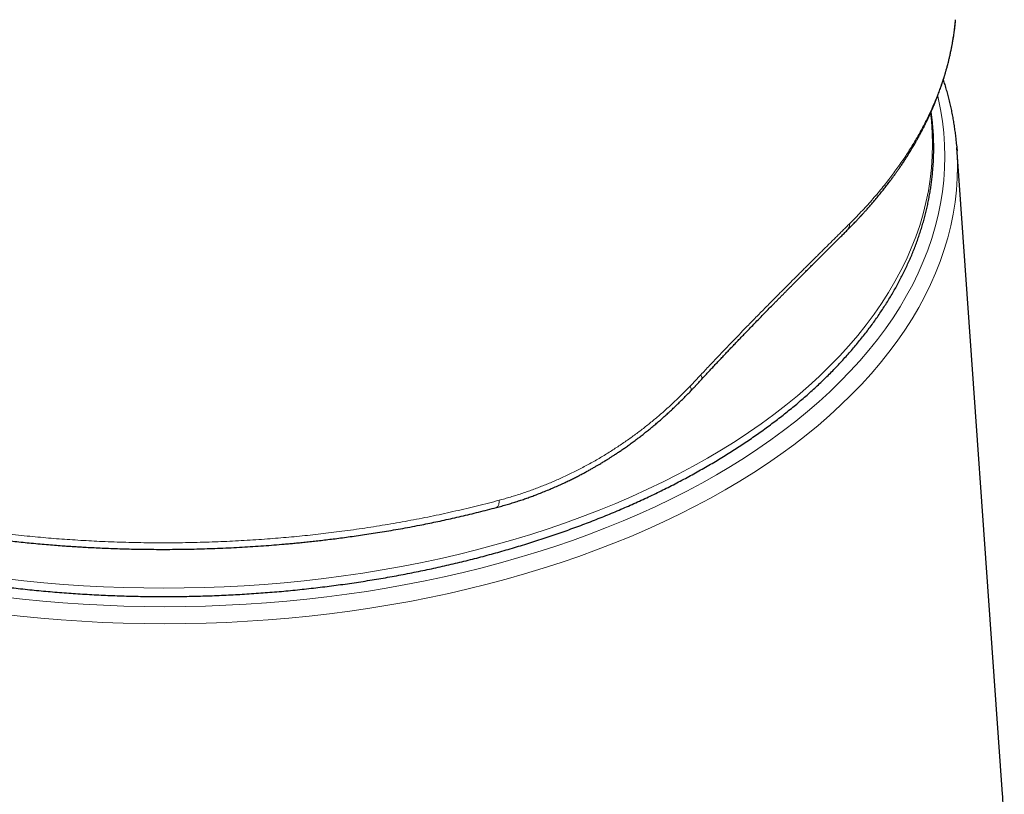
# Model space of a CAD drawing. Header units: millimetres. Extents: x 8 to 601, y 12 to 507.
# Tile 109 of 151: x 556 to 587, y 171 to 196. Entities that reach past the tile are written whole.
import ezdxf

# ---------------------------------------------------------------- set-up
doc = ezdxf.new("R2010")
doc.units = ezdxf.units.MM

msp = doc.modelspace()

# ---------------------------------------------------------------- linework, layer by layer
at = {"color": 7, "linetype": 'Continuous', "lineweight": 30}
for p, q in [((585.846, 195.879), (585.847, 195.893)), ((585.878, 191.956), (585.892, 191.756)), ((587.329, 171.437), (585.886, 191.856))]:
    msp.add_line(p, q, dxfattribs=at)
at = {"color": 8, "linetype": 'Continuous', "lineweight": 0, "flags": 128}
for points in [[(555.765, 177.671), (556.398, 177.598), (557.033, 177.535), (557.671, 177.482), (558.311, 177.438), (558.953, 177.404), (559.596, 177.379), (560.24, 177.365), (560.885, 177.36), (561.529, 177.365), (562.173, 177.379), (562.816, 177.404), (563.458, 177.438), (564.098, 177.482), (564.736, 177.535), (565.372, 177.598), (566.004, 177.671), (566.633, 177.753), (567.257, 177.844), (567.878, 177.945), (568.493, 178.056), (569.104, 178.175), (569.708, 178.304), (570.307, 178.442), (570.899, 178.589), (571.485, 178.745), (572.063, 178.909), (572.633, 179.082), (573.196, 179.264), (573.75, 179.455), (574.295, 179.653), (574.831, 179.86), (575.357, 180.075), (575.874, 180.297), (576.38, 180.528), (576.876, 180.766), (577.36, 181.011), (577.834, 181.264), (578.295, 181.523), (578.745, 181.79), (579.183, 182.063), (579.608, 182.343), (580.02, 182.629), (580.419, 182.921), (580.805, 183.219), (581.177, 183.523), (581.535, 183.833), (581.879, 184.147), (582.208, 184.467), (582.523, 184.792), (582.823, 185.121), (583.108, 185.455), (583.378, 185.793), (583.633, 186.135), (583.872, 186.48), (584.095, 186.829), (584.302, 187.182), (584.493, 187.537), (584.668, 187.895), (584.827, 188.256), (584.969, 188.619), (585.095, 188.984), (585.204, 189.351), (585.296, 189.719), (585.372, 190.088), (585.431, 190.459), (585.473, 190.83), (585.499, 191.202), (585.507, 191.574), (585.499, 191.946), (585.473, 192.318), (585.431, 192.689), (585.372, 193.06), (585.296, 193.43), (585.282, 193.49)], [(555.815, 178.252), (556.438, 178.18), (557.063, 178.118), (557.692, 178.066), (558.323, 178.023), (558.955, 177.989), (559.589, 177.965), (560.224, 177.951), (560.859, 177.946), (561.494, 177.951), (562.128, 177.965), (562.762, 177.989), (563.395, 178.023), (564.025, 178.066), (564.654, 178.118), (565.28, 178.18), (565.903, 178.252), (566.522, 178.333), (567.138, 178.423), (567.749, 178.523), (568.356, 178.631), (568.957, 178.749), (569.553, 178.876), (570.143, 179.012), (570.727, 179.157), (571.303, 179.31), (571.873, 179.472), (572.435, 179.643), (572.989, 179.822), (573.535, 180.01), (574.072, 180.205), (574.6, 180.409), (575.119, 180.621), (575.628, 180.84), (576.127, 181.067), (576.615, 181.301), (577.092, 181.543), (577.559, 181.792), (578.014, 182.048), (578.457, 182.311), (578.888, 182.58), (579.307, 182.855), (579.713, 183.137), (580.106, 183.425), (580.486, 183.719), (580.853, 184.019), (581.206, 184.323), (581.545, 184.633), (581.869, 184.949), (582.18, 185.268), (582.475, 185.593), (582.756, 185.922), (583.022, 186.255), (583.273, 186.592), (583.508, 186.932), (583.728, 187.276), (583.932, 187.623), (584.121, 187.974), (584.293, 188.326), (584.449, 188.682), (584.59, 189.039), (584.713, 189.399), (584.821, 189.76), (584.912, 190.123), (584.987, 190.487), (585.045, 190.853), (585.086, 191.218), (585.111, 191.585), (585.12, 191.951), (585.111, 192.318), (585.086, 192.684), (585.058, 192.95)], [(585.892, 191.756), (585.898, 191.645), (585.906, 191.266), (585.898, 190.888), (585.872, 190.51), (585.829, 190.133), (585.769, 189.756), (585.692, 189.381), (585.598, 189.007), (585.487, 188.634), (585.36, 188.263), (585.215, 187.894), (585.054, 187.528), (584.876, 187.164), (584.682, 186.803), (584.471, 186.445), (584.244, 186.09), (584.002, 185.739), (583.743, 185.391), (583.469, 185.048), (583.179, 184.709), (582.874, 184.374), (582.554, 184.044), (582.219, 183.719), (581.87, 183.399), (581.506, 183.085), (581.128, 182.776), (580.736, 182.473), (580.33, 182.176), (579.911, 181.885), (579.479, 181.601), (579.035, 181.323), (578.578, 181.052), (578.108, 180.789), (577.627, 180.532), (577.135, 180.283), (576.631, 180.041), (576.117, 179.807), (575.592, 179.58), (575.057, 179.362), (574.512, 179.152), (573.958, 178.95), (573.395, 178.757), (572.824, 178.572), (572.244, 178.396), (571.657, 178.229), (571.062, 178.07), (570.46, 177.921), (569.852, 177.781), (569.237, 177.65), (568.617, 177.529), (567.991, 177.416), (567.361, 177.314), (566.726, 177.221), (566.087, 177.137), (565.444, 177.064), (564.799, 176.999), (564.151, 176.945), (563.5, 176.901), (562.848, 176.866), (562.194, 176.841), (561.54, 176.827), (560.885, 176.822), (560.23, 176.827), (559.575, 176.841), (558.921, 176.866), (558.269, 176.901), (557.619, 176.945), (556.97, 176.999), (556.325, 177.064), (555.682, 177.137)], [(577.807, 184.682), (577.821, 184.657), (577.831, 184.633), (577.838, 184.612), (577.843, 184.593), (577.844, 184.576), (577.842, 184.561), (577.838, 184.549), (577.833, 184.543)], [(577.466, 184.321), (577.48, 184.296), (577.49, 184.272), (577.498, 184.25), (577.503, 184.231), (577.504, 184.214), (577.503, 184.199), (577.499, 184.187), (577.494, 184.18)], [(571.439, 180.721), (571.438, 180.683), (571.436, 180.649), (571.431, 180.617), (571.425, 180.588), (571.418, 180.562), (571.408, 180.541), (571.397, 180.522), (571.385, 180.508), (571.371, 180.498), (571.358, 180.493)]]:
    msp.add_lwpolyline(points, dxfattribs=at)
at = {"color": 8, "linetype": 'Continuous', "lineweight": 0}
msp.add_arc((582.218, 189.444), 0.286, 316.1698, 2.077, dxfattribs=at)
for points, knots in [([(576.251, 226.509), (575.817, 226.442), (574.949, 226.307), (573.644, 226.088), (572.338, 225.857), (571.031, 225.613), (569.731, 225.358), (568.438, 225.092), (567.152, 224.815), (565.865, 224.526), (564.568, 224.223), (563.261, 223.905), (561.945, 223.572), (560.627, 223.227), (559.309, 222.87), (557.989, 222.5), (556.668, 222.118), (555.346, 221.724), (554.023, 221.317), (552.699, 220.898), (551.373, 220.467), (550.047, 220.024), (548.719, 219.57), (547.39, 219.103), (546.096, 218.637), (544.839, 218.175), (543.617, 217.716), (542.394, 217.247), (541.171, 216.768), (539.946, 216.28), (538.684, 215.767), (537.384, 215.229), (536.047, 214.665), (534.708, 214.089), (533.368, 213.502), (532.035, 212.907), (530.708, 212.305), (529.388, 211.696), (528.066, 211.076), (526.79, 210.468), (525.561, 209.873), (524.377, 209.293), (523.192, 208.704), (522.006, 208.108), (520.819, 207.503), (519.631, 206.89), (518.442, 206.268), (517.293, 205.657), (516.185, 205.06), (515.118, 204.475), (514.051, 203.882), (512.984, 203.278), (511.993, 202.708), (511.079, 202.172), (510.241, 201.675), (509.404, 201.169), (508.567, 200.656), (507.73, 200.135), (506.894, 199.605), (506.059, 199.067), (505.225, 198.52), (504.391, 197.964), (503.563, 197.403), (502.741, 196.836), (501.925, 196.263), (501.109, 195.683), (500.566, 195.288), (500.294, 195.091)], [0, 0, 0, 0, 0.0179414, 0.0358465, 0.0537166, 0.0715533, 0.089358, 0.106815, 0.1242439, 0.1416461, 0.1590228, 0.1767293, 0.1944121, 0.2120726, 0.2297122, 0.2473322, 0.2649341, 0.2825191, 0.3000886, 0.317644, 0.3351865, 0.3527174, 0.3702381, 0.3877497, 0.4052536, 0.4212932, 0.4373282, 0.4533596, 0.4693883, 0.4854154, 0.5014416, 0.5188867, 0.5363329, 0.5537815, 0.5712333, 0.5886895, 0.6058393, 0.6229953, 0.6401584, 0.6573298, 0.6726694, 0.6880176, 0.7033754, 0.7187436, 0.7341217, 0.7495082, 0.7649013, 0.7802997, 0.7940999, 0.8079014, 0.8217027, 0.8355023, 0.8492988, 0.8601361, 0.8709705, 0.8818016, 0.8926293, 0.9034534, 0.9142739, 0.9250908, 0.9359047, 0.9467162, 0.9575264, 0.9681431, 0.9787604, 0.989379, 1, 1, 1, 1]), ([(582.504, 189.455), (582.565, 189.515), (582.686, 189.637), (582.861, 189.821), (583.033, 190.006), (583.199, 190.191), (583.36, 190.378), (583.517, 190.566), (583.664, 190.75), (583.803, 190.93), (583.934, 191.105), (584.06, 191.281), (584.183, 191.458), (584.301, 191.635), (584.415, 191.814), (584.525, 191.994), (584.631, 192.174), (584.733, 192.356), (584.83, 192.538), (584.924, 192.721), (585.011, 192.902), (585.093, 193.079), (585.17, 193.255), (585.243, 193.431), (585.312, 193.607), (585.381, 193.794), (585.448, 193.991), (585.514, 194.197), (585.574, 194.404), (585.629, 194.611), (585.679, 194.818), (585.723, 195.025), (585.76, 195.227), (585.792, 195.423), (585.818, 195.614), (585.836, 195.766), (585.843, 195.854), (585.846, 195.879)], [0, 0, 0, 0, 0.031077, 0.062088, 0.093039, 0.123936, 0.154785, 0.185593, 0.216366, 0.244548, 0.272711, 0.300859, 0.328997, 0.35713, 0.385263, 0.413401, 0.441549, 0.469711, 0.497894, 0.5261, 0.554337, 0.580992, 0.607681, 0.63441, 0.661182, 0.688002, 0.719036, 0.75002, 0.780959, 0.811858, 0.84272, 0.87355, 0.904354, 0.93257, 0.960771, 0.988961, 1, 1, 1, 1]), ([(577.807, 184.682), (577.853, 184.73), (577.943, 184.827), (578.078, 184.971), (578.213, 185.114), (578.348, 185.256), (578.482, 185.397), (578.613, 185.534), (578.741, 185.668), (578.866, 185.798), (578.991, 185.927), (579.115, 186.055), (579.243, 186.187), (579.375, 186.323), (579.512, 186.463), (579.647, 186.601), (579.782, 186.738), (579.916, 186.874), (580.049, 187.009), (580.182, 187.143), (580.311, 187.273), (580.437, 187.399), (580.56, 187.523), (580.682, 187.645), (580.804, 187.766), (580.924, 187.886), (581.041, 188.003), (581.155, 188.116), (581.265, 188.226), (581.375, 188.335), (581.483, 188.443), (581.595, 188.553), (581.71, 188.667), (581.828, 188.784), (581.944, 188.899), (582.059, 189.013), (582.172, 189.125), (582.284, 189.237), (582.395, 189.346), (582.468, 189.419), (582.504, 189.455)], [0, 0, 0, 0, 0.026365, 0.052701, 0.07901, 0.105293, 0.131552, 0.157788, 0.182505, 0.207204, 0.231886, 0.256552, 0.281203, 0.308699, 0.336179, 0.363645, 0.391098, 0.41854, 0.445972, 0.473396, 0.500813, 0.526863, 0.55291, 0.578954, 0.604998, 0.631042, 0.657088, 0.681649, 0.706214, 0.730784, 0.755361, 0.779946, 0.807395, 0.834856, 0.862333, 0.889826, 0.917337, 0.944869, 0.972422, 1, 1, 1, 1]), ([(577.466, 184.321), (577.523, 184.381), (577.638, 184.501), (577.751, 184.622), (577.807, 184.682)], [0, 0, 0, 0, 0.500153, 1, 1, 1, 1]), ([(571.439, 180.721), (571.498, 180.737), (571.617, 180.769), (571.794, 180.821), (571.971, 180.876), (572.147, 180.932), (572.321, 180.992), (572.491, 181.052), (572.657, 181.114), (572.819, 181.177), (572.98, 181.242), (573.14, 181.309), (573.305, 181.381), (573.476, 181.458), (573.651, 181.54), (573.825, 181.625), (573.998, 181.713), (574.169, 181.804), (574.339, 181.897), (574.508, 181.992), (574.673, 182.089), (574.833, 182.187), (574.99, 182.285), (575.145, 182.385), (575.3, 182.488), (575.452, 182.593), (575.601, 182.699), (575.746, 182.804), (575.886, 182.91), (576.026, 183.017), (576.164, 183.126), (576.301, 183.238), (576.436, 183.351), (576.571, 183.467), (576.704, 183.584), (576.836, 183.704), (576.965, 183.824), (577.093, 183.946), (577.219, 184.069), (577.343, 184.194), (577.425, 184.279), (577.466, 184.321)], [0, 0, 0, 0, 0.0262234, 0.052425, 0.0786064, 0.1047689, 0.130914, 0.157043, 0.1816655, 0.206276, 0.2308759, 0.2554661, 0.2800478, 0.3074741, 0.3348929, 0.3623056, 0.3897139, 0.4171194, 0.4445236, 0.4719282, 0.4993348, 0.5253826, 0.5514351, 0.5774936, 0.6035596, 0.6296347, 0.6557201, 0.6803259, 0.7049435, 0.7295744, 0.7542197, 0.7788809, 0.8035593, 0.8282562, 0.8529732, 0.8777115, 0.9024728, 0.9268157, 0.9511835, 0.9755778, 1, 1, 1, 1]), ([(543.178, 183.546), (543.259, 183.499), (543.422, 183.406), (543.671, 183.268), (543.923, 183.133), (544.177, 183), (544.434, 182.87), (544.694, 182.742), (544.95, 182.62), (545.201, 182.503), (545.447, 182.392), (545.695, 182.283), (545.946, 182.175), (546.199, 182.07), (546.471, 181.959), (546.764, 181.844), (547.077, 181.725), (547.393, 181.609), (547.712, 181.495), (548.033, 181.385), (548.355, 181.278), (548.678, 181.174), (549.004, 181.072), (549.325, 180.976), (549.64, 180.885), (549.948, 180.798), (550.259, 180.714), (550.571, 180.633), (550.884, 180.554), (551.199, 180.477), (551.526, 180.401), (551.865, 180.325), (552.217, 180.25), (552.57, 180.178), (552.925, 180.109), (553.282, 180.043), (553.64, 179.98), (554.001, 179.92), (554.362, 179.863), (554.725, 179.809), (555.088, 179.759), (555.45, 179.712), (555.811, 179.668), (556.173, 179.628), (556.528, 179.591), (556.875, 179.558), (557.213, 179.528), (557.552, 179.501), (557.891, 179.477), (558.231, 179.455), (558.571, 179.436), (558.922, 179.419), (559.285, 179.405), (559.66, 179.393), (560.035, 179.384), (560.41, 179.379), (560.785, 179.377), (561.16, 179.378), (561.535, 179.382), (561.91, 179.39), (562.285, 179.4), (562.657, 179.414), (563.026, 179.431), (563.393, 179.45), (563.759, 179.473), (564.115, 179.498), (564.462, 179.526), (564.799, 179.555), (565.136, 179.587), (565.472, 179.622), (565.807, 179.659), (566.141, 179.699), (566.486, 179.743), (566.841, 179.791), (567.205, 179.844), (567.568, 179.9), (567.931, 179.959), (568.291, 180.022), (568.65, 180.087), (569.008, 180.156), (569.364, 180.228), (569.719, 180.303), (570.069, 180.381), (570.416, 180.462), (570.759, 180.545), (571.1, 180.631), (571.326, 180.691), (571.439, 180.721)], [0, 0, 0, 0, 0.0113096, 0.022592, 0.0338496, 0.0450851, 0.0563011, 0.0675, 0.0786844, 0.0889261, 0.0991594, 0.1093864, 0.1196087, 0.1298283, 0.1400468, 0.15231, 0.1645773, 0.1768515, 0.1891355, 0.201432, 0.2135238, 0.2256328, 0.2377616, 0.2499126, 0.2611629, 0.2723984, 0.2836205, 0.2948306, 0.3060299, 0.3172197, 0.3284015, 0.3406937, 0.3529794, 0.3652604, 0.3775384, 0.3898151, 0.4020922, 0.4143714, 0.4266545, 0.438943, 0.4512387, 0.4633234, 0.4754181, 0.4875243, 0.4996437, 0.5108656, 0.5220827, 0.5332953, 0.5445037, 0.5557082, 0.5669091, 0.5781066, 0.5904204, 0.6027308, 0.6150382, 0.627343, 0.6396455, 0.6519462, 0.6642452, 0.6765431, 0.6888402, 0.7011368, 0.7132137, 0.7252908, 0.7373686, 0.7494474, 0.760629, 0.7718121, 0.782997, 0.7941841, 0.8053736, 0.816566, 0.8277615, 0.8400807, 0.8524048, 0.8647342, 0.8770695, 0.8894113, 0.9017603, 0.9141169, 0.926482, 0.9388561, 0.95124, 0.9634129, 0.9755967, 0.9877922, 1, 1, 1, 1])]:
    msp.add_open_spline(points, degree=3, knots=knots, dxfattribs=at)
at = {"color": 7, "linetype": 'Continuous', "lineweight": 30}
for points, knots in [([(582.424, 189.246), (582.448, 189.27), (582.494, 189.316), (582.558, 189.381), (582.616, 189.441), (582.668, 189.495), (582.714, 189.543), (582.753, 189.584), (582.787, 189.62), (582.814, 189.65), (582.836, 189.673), (582.853, 189.691), (582.864, 189.704), (582.874, 189.714), (582.883, 189.724), (582.894, 189.736), (582.907, 189.75), (582.926, 189.771), (582.951, 189.798), (582.983, 189.834), (583.019, 189.874), (583.057, 189.917), (583.097, 189.962), (583.139, 190.01), (583.182, 190.059), (583.223, 190.107), (583.285, 190.18), (583.367, 190.277), (583.465, 190.397), (583.558, 190.513), (583.634, 190.61), (583.694, 190.687), (583.738, 190.746), (583.779, 190.8), (583.816, 190.849), (583.848, 190.893), (583.876, 190.931), (583.898, 190.961), (583.916, 190.987), (583.933, 191.009), (583.951, 191.035), (583.973, 191.066), (583.998, 191.102), (584.026, 191.141), (584.067, 191.201), (584.122, 191.281), (584.192, 191.385), (584.263, 191.493), (584.323, 191.588), (584.373, 191.667), (584.411, 191.729), (584.449, 191.792), (584.488, 191.856), (584.526, 191.921), (584.56, 191.98), (584.589, 192.031), (584.613, 192.072), (584.632, 192.107), (584.647, 192.133), (584.659, 192.154), (584.668, 192.17), (584.678, 192.189), (584.692, 192.214), (584.708, 192.244), (584.729, 192.282), (584.752, 192.325), (584.777, 192.372), (584.802, 192.421), (584.827, 192.469), (584.866, 192.546), (584.918, 192.651), (584.98, 192.781), (585.028, 192.884), (585.063, 192.961), (585.086, 193.012), (585.106, 193.058), (585.123, 193.099), (585.137, 193.132), (585.149, 193.158), (585.157, 193.179), (585.165, 193.197), (585.173, 193.215), (585.182, 193.238), (585.195, 193.268), (585.209, 193.305), (585.226, 193.347), (585.245, 193.393), (585.263, 193.44), (585.286, 193.499), (585.312, 193.568), (585.34, 193.646), (585.368, 193.723), (585.395, 193.801), (585.423, 193.882), (585.446, 193.955), (585.466, 194.016), (585.48, 194.062), (585.493, 194.103), (585.504, 194.138), (585.512, 194.165), (585.517, 194.184), (585.521, 194.197), (585.525, 194.21), (585.529, 194.222), (585.535, 194.243), (585.543, 194.274), (585.555, 194.316), (585.569, 194.365), (585.584, 194.422), (585.601, 194.485), (585.62, 194.557), (585.636, 194.625), (585.651, 194.688), (585.664, 194.744), (585.678, 194.803), (585.691, 194.865), (585.703, 194.92), (585.712, 194.966), (585.719, 194.999), (585.724, 195.024), (585.728, 195.046), (585.733, 195.074), (585.74, 195.113), (585.749, 195.162), (585.759, 195.219), (585.77, 195.283), (585.781, 195.352), (585.792, 195.425), (585.804, 195.508), (585.816, 195.597), (585.827, 195.694), (585.837, 195.787), (585.843, 195.85), (585.846, 195.88)], [0, 0, 0, 0, 0.011962, 0.022906, 0.032836, 0.041753, 0.049659, 0.056555, 0.062444, 0.067325, 0.0712, 0.074069, 0.076043, 0.077346, 0.07898, 0.080971, 0.083319, 0.086024, 0.090996, 0.096849, 0.103582, 0.110336, 0.11779, 0.125732, 0.133596, 0.141353, 0.149003, 0.168965, 0.188161, 0.206595, 0.224268, 0.234026, 0.243386, 0.251915, 0.259584, 0.266395, 0.272348, 0.277443, 0.280845, 0.284102, 0.288123, 0.292948, 0.298575, 0.304802, 0.311228, 0.326218, 0.342143, 0.358945, 0.376312, 0.385618, 0.395067, 0.404659, 0.414395, 0.424275, 0.433996, 0.441181, 0.447391, 0.452624, 0.456881, 0.459541, 0.461692, 0.46443, 0.468068, 0.472708, 0.478285, 0.484801, 0.492117, 0.499448, 0.506672, 0.513789, 0.533972, 0.553242, 0.571596, 0.579884, 0.587462, 0.594215, 0.600143, 0.605246, 0.608866, 0.611912, 0.614383, 0.616689, 0.620052, 0.624553, 0.629841, 0.636144, 0.643163, 0.650041, 0.656723, 0.668841, 0.680254, 0.691038, 0.702213, 0.714093, 0.726679, 0.733608, 0.74055, 0.746601, 0.751639, 0.755665, 0.758119, 0.759948, 0.761543, 0.763377, 0.765451, 0.770494, 0.77656, 0.783647, 0.791755, 0.800917, 0.811199, 0.822601, 0.830183, 0.838189, 0.846619, 0.855474, 0.864516, 0.87047, 0.875135, 0.87851, 0.881393, 0.884668, 0.890816, 0.897995, 0.906204, 0.915444, 0.925712, 0.936563, 0.947138, 0.961192, 0.974685, 0.987621, 1, 1, 1, 1]), ([(585.877, 191.959), (585.873, 192.01), (585.864, 192.119), (585.845, 192.286), (585.822, 192.46), (585.796, 192.633), (585.766, 192.807), (585.733, 192.98), (585.696, 193.153), (585.655, 193.326), (585.611, 193.498), (585.564, 193.67), (585.514, 193.839), (585.479, 193.949), (585.462, 194.003)], [0, 0, 0, 0, 0.0740412, 0.1585721, 0.2431192, 0.3276858, 0.4122749, 0.4968895, 0.5815324, 0.666206, 0.7509128, 0.8356549, 0.9204342, 1, 1, 1, 1]), ([(536.734, 190.144), (536.74, 190.114), (536.758, 190.028), (536.791, 189.885), (536.833, 189.716), (536.878, 189.546), (536.927, 189.378), (536.98, 189.209), (537.036, 189.041), (537.095, 188.873), (537.158, 188.706), (537.224, 188.539), (537.294, 188.373), (537.367, 188.207), (537.444, 188.041), (537.524, 187.877), (537.608, 187.712), (537.695, 187.549), (537.785, 187.386), (537.879, 187.223), (537.976, 187.061), (538.076, 186.9), (538.18, 186.74), (538.287, 186.58), (538.398, 186.422), (538.512, 186.264), (538.629, 186.106), (538.749, 185.95), (538.872, 185.795), (538.999, 185.64), (539.129, 185.486), (539.262, 185.334), (539.399, 185.182), (539.538, 185.031), (539.681, 184.881), (539.826, 184.733), (539.975, 184.585), (540.127, 184.438), (540.282, 184.293), (540.439, 184.148), (540.6, 184.005), (540.764, 183.863), (540.931, 183.722), (541.1, 183.582), (541.273, 183.444), (541.448, 183.307), (541.626, 183.171), (541.807, 183.036), (541.991, 182.903), (542.177, 182.771), (542.366, 182.64), (542.558, 182.51), (542.753, 182.382), (542.95, 182.256), (543.15, 182.131), (543.352, 182.007), (543.549, 181.89), (543.715, 181.792), (543.883, 181.696), (544.06, 181.596), (544.274, 181.479), (544.489, 181.363), (544.707, 181.249), (544.928, 181.137), (545.151, 181.025), (545.376, 180.916), (545.603, 180.808), (545.832, 180.702), (546.064, 180.597), (546.298, 180.494), (546.534, 180.393), (546.771, 180.293), (547.011, 180.195), (547.253, 180.099), (547.497, 180.005), (547.743, 179.912), (547.991, 179.821), (548.241, 179.732), (548.492, 179.644), (548.745, 179.558), (549, 179.474), (549.257, 179.392), (549.515, 179.312), (549.775, 179.233), (550.037, 179.156), (550.3, 179.082), (550.565, 179.009), (550.831, 178.937), (551.099, 178.868), (551.368, 178.801), (551.638, 178.735), (551.91, 178.672), (552.183, 178.61), (552.457, 178.55), (552.733, 178.492), (553.009, 178.436), (553.287, 178.382), (553.566, 178.33), (553.846, 178.28), (554.127, 178.232), (554.409, 178.186), (554.692, 178.142), (554.976, 178.1), (555.26, 178.06), (555.546, 178.021), (555.832, 177.985), (556.119, 177.951), (556.406, 177.919), (556.695, 177.889), (556.984, 177.861), (557.273, 177.835), (557.563, 177.811), (557.853, 177.789), (558.144, 177.769), (558.435, 177.751), (558.727, 177.735), (559.019, 177.721), (559.311, 177.709), (559.603, 177.699), (559.896, 177.691), (560.189, 177.686), (560.481, 177.682), (560.774, 177.68), (561.067, 177.681), (561.36, 177.683), (561.653, 177.688), (561.945, 177.694), (562.238, 177.703), (562.53, 177.714), (562.822, 177.726), (563.114, 177.741), (563.405, 177.758), (563.696, 177.777), (563.987, 177.798), (564.277, 177.82), (564.567, 177.845), (564.856, 177.872), (565.145, 177.901), (565.433, 177.932), (565.72, 177.965), (566.007, 178), (566.292, 178.037), (566.577, 178.076), (566.862, 178.117), (567.145, 178.16), (567.428, 178.205), (567.709, 178.252), (567.99, 178.301), (568.269, 178.352), (568.548, 178.405), (568.825, 178.46), (569.101, 178.516), (569.376, 178.575), (569.65, 178.636), (569.922, 178.698), (570.194, 178.763), (570.463, 178.829), (570.732, 178.897), (570.999, 178.967), (571.265, 179.039), (571.529, 179.113), (571.791, 179.189), (572.052, 179.266), (572.311, 179.345), (572.569, 179.427), (572.825, 179.509), (573.079, 179.594), (573.332, 179.681), (573.582, 179.769), (573.831, 179.859), (574.078, 179.951), (574.323, 180.044), (574.566, 180.14), (574.808, 180.237), (575.047, 180.335), (575.284, 180.436), (575.519, 180.538), (575.752, 180.641), (575.982, 180.747), (576.211, 180.853), (576.437, 180.962), (576.661, 181.072), (576.883, 181.184), (577.102, 181.297), (577.319, 181.412), (577.534, 181.528), (577.746, 181.646), (577.956, 181.766), (578.164, 181.886), (578.368, 182.009), (578.571, 182.133), (578.77, 182.258), (578.968, 182.384), (579.162, 182.512), (579.354, 182.642), (579.543, 182.773), (579.73, 182.905), (579.913, 183.038), (580.094, 183.173), (580.272, 183.309), (580.448, 183.446), (580.62, 183.585), (580.79, 183.724), (580.956, 183.865), (581.12, 184.008), (581.281, 184.151), (581.439, 184.295), (581.594, 184.441), (581.745, 184.588), (581.894, 184.735), (582.04, 184.884), (582.182, 185.034), (582.322, 185.185), (582.458, 185.337), (582.591, 185.49), (582.721, 185.643), (582.848, 185.798), (582.971, 185.954), (583.092, 186.11), (583.209, 186.268), (583.322, 186.426), (583.433, 186.585), (583.54, 186.744), (583.644, 186.905), (583.744, 187.066), (583.841, 187.228), (583.935, 187.391), (584.025, 187.554), (584.112, 187.718), (584.196, 187.882), (584.276, 188.047), (584.353, 188.213), (584.426, 188.379), (584.496, 188.545), (584.562, 188.712), (584.625, 188.88), (584.684, 189.048), (584.74, 189.216), (584.793, 189.385), (584.841, 189.554), (584.887, 189.723), (584.929, 189.893), (584.967, 190.062), (585.002, 190.232), (585.033, 190.403), (585.061, 190.573), (585.085, 190.744), (585.106, 190.915), (585.123, 191.086), (585.137, 191.257), (585.147, 191.428), (585.154, 191.599), (585.157, 191.77), (585.156, 191.941), (585.152, 192.112), (585.145, 192.284), (585.134, 192.455), (585.119, 192.626), (585.101, 192.796), (585.086, 192.918), (585.077, 192.982), (585.076, 192.99)], [0, 0, 0, 0, 0.002022, 0.005877, 0.009733, 0.01359, 0.017449, 0.021309, 0.025171, 0.029034, 0.032898, 0.036765, 0.040632, 0.044502, 0.048373, 0.052245, 0.056119, 0.059995, 0.063872, 0.067751, 0.071631, 0.075513, 0.079396, 0.08328, 0.087166, 0.091052, 0.094941, 0.09883, 0.10272, 0.106611, 0.110504, 0.114397, 0.118291, 0.122186, 0.126081, 0.129977, 0.133874, 0.137772, 0.14167, 0.145568, 0.149467, 0.153366, 0.157266, 0.161166, 0.165066, 0.168967, 0.172868, 0.176769, 0.18067, 0.184571, 0.188472, 0.192373, 0.196275, 0.200176, 0.204078, 0.207979, 0.21188, 0.215319, 0.217374, 0.221276, 0.225177, 0.229078, 0.232979, 0.23688, 0.240781, 0.244681, 0.248582, 0.252482, 0.256382, 0.260283, 0.264183, 0.268082, 0.271982, 0.275882, 0.279781, 0.28368, 0.287579, 0.291478, 0.295377, 0.299276, 0.303174, 0.307072, 0.310971, 0.314869, 0.318767, 0.322664, 0.326562, 0.330459, 0.334357, 0.338254, 0.342151, 0.346048, 0.349945, 0.353842, 0.357738, 0.361635, 0.365531, 0.369427, 0.373323, 0.377219, 0.381115, 0.385011, 0.388907, 0.392803, 0.396699, 0.400594, 0.40449, 0.408385, 0.41228, 0.416176, 0.420071, 0.423966, 0.427861, 0.431756, 0.435652, 0.439547, 0.443442, 0.447337, 0.451232, 0.455126, 0.459021, 0.462916, 0.466811, 0.470706, 0.474601, 0.478496, 0.482391, 0.486286, 0.490181, 0.494076, 0.497971, 0.501866, 0.505761, 0.509656, 0.513551, 0.517446, 0.521342, 0.525237, 0.529132, 0.533028, 0.536923, 0.540819, 0.544714, 0.54861, 0.552506, 0.556402, 0.560298, 0.564194, 0.56809, 0.571986, 0.575883, 0.579779, 0.583676, 0.587572, 0.591469, 0.595366, 0.599263, 0.60316, 0.607058, 0.610955, 0.614853, 0.61875, 0.622648, 0.626546, 0.630445, 0.634343, 0.638241, 0.64214, 0.646039, 0.649938, 0.653837, 0.657736, 0.661636, 0.665535, 0.669435, 0.673335, 0.677235, 0.681135, 0.685036, 0.688936, 0.692837, 0.696738, 0.700639, 0.70454, 0.708441, 0.712342, 0.716244, 0.720145, 0.724047, 0.727949, 0.73185, 0.735752, 0.739654, 0.743556, 0.747458, 0.75136, 0.755262, 0.759163, 0.763065, 0.766967, 0.770868, 0.774769, 0.77867, 0.782571, 0.786472, 0.790372, 0.794272, 0.798171, 0.80207, 0.805969, 0.809867, 0.813764, 0.817661, 0.821557, 0.825452, 0.829347, 0.833241, 0.837134, 0.841025, 0.844916, 0.848806, 0.852695, 0.856582, 0.860468, 0.864353, 0.868237, 0.872119, 0.875999, 0.879879, 0.883756, 0.887632, 0.891507, 0.89538, 0.899251, 0.903121, 0.906989, 0.910856, 0.914721, 0.918584, 0.922446, 0.926306, 0.930165, 0.934023, 0.937879, 0.941734, 0.945589, 0.949442, 0.953294, 0.957145, 0.960996, 0.964846, 0.968695, 0.972545, 0.976394, 0.980243, 0.984092, 0.987942, 0.991791, 0.995641, 0.999492, 1, 1, 1, 1]), ([(577.833, 184.543), (577.873, 184.586), (577.951, 184.67), (578.067, 184.795), (578.18, 184.916), (578.289, 185.033), (578.394, 185.145), (578.496, 185.253), (578.593, 185.356), (578.688, 185.455), (578.784, 185.557), (578.883, 185.661), (578.983, 185.765), (579.079, 185.865), (579.17, 185.96), (579.257, 186.05), (579.359, 186.156), (579.476, 186.277), (579.61, 186.415), (579.741, 186.549), (579.871, 186.682), (579.999, 186.813), (580.109, 186.925), (580.202, 187.02), (580.278, 187.097), (580.354, 187.173), (580.429, 187.249), (580.504, 187.325), (580.582, 187.404), (580.662, 187.484), (580.743, 187.566), (580.826, 187.649), (580.913, 187.737), (581.004, 187.828), (581.098, 187.922), (581.191, 188.015), (581.282, 188.106), (581.37, 188.195), (581.462, 188.286), (581.555, 188.379), (581.651, 188.474), (581.748, 188.572), (581.845, 188.668), (581.941, 188.764), (582.035, 188.858), (582.131, 188.953), (582.228, 189.05), (582.326, 189.148), (582.391, 189.213), (582.424, 189.246)], [0, 0, 0, 0, 0.023689, 0.046747, 0.069175, 0.090977, 0.112155, 0.13235, 0.151948, 0.17095, 0.189357, 0.210497, 0.2308, 0.250265, 0.268896, 0.286693, 0.303658, 0.332, 0.359568, 0.38696, 0.414179, 0.441226, 0.468105, 0.484443, 0.500719, 0.516934, 0.533087, 0.54919, 0.565967, 0.58387, 0.60127, 0.619616, 0.63891, 0.659152, 0.680344, 0.702486, 0.722223, 0.742661, 0.763801, 0.785644, 0.808192, 0.831448, 0.855412, 0.878003, 0.901195, 0.924987, 0.949384, 0.974387, 1, 1, 1, 1]), ([(577.494, 184.18), (577.506, 184.193), (577.529, 184.218), (577.562, 184.252), (577.589, 184.281), (577.612, 184.306), (577.631, 184.326), (577.651, 184.347), (577.674, 184.371), (577.704, 184.404), (577.741, 184.444), (577.785, 184.491), (577.816, 184.524), (577.833, 184.543)], [0, 0, 0, 0, 0.108886, 0.204052, 0.285501, 0.353232, 0.407247, 0.452489, 0.522321, 0.611988, 0.72149, 0.850827, 1, 1, 1, 1]), ([(571.358, 180.493), (571.414, 180.508), (571.525, 180.538), (571.69, 180.586), (571.852, 180.635), (572.01, 180.685), (572.165, 180.736), (572.316, 180.788), (572.465, 180.841), (572.622, 180.9), (572.787, 180.964), (572.96, 181.033), (573.127, 181.104), (573.29, 181.175), (573.443, 181.245), (573.587, 181.313), (573.72, 181.378), (573.848, 181.441), (573.97, 181.504), (574.085, 181.564), (574.194, 181.623), (574.298, 181.681), (574.397, 181.737), (574.491, 181.791), (574.573, 181.839), (574.643, 181.88), (574.7, 181.914), (574.742, 181.941), (574.772, 181.959), (574.791, 181.971), (574.809, 181.982), (574.83, 181.995), (574.858, 182.012), (574.891, 182.033), (574.942, 182.065), (575.011, 182.109), (575.096, 182.165), (575.189, 182.226), (575.291, 182.295), (575.401, 182.371), (575.517, 182.454), (575.64, 182.542), (575.759, 182.631), (575.873, 182.717), (575.982, 182.801), (576.093, 182.889), (576.206, 182.981), (576.322, 183.077), (576.44, 183.177), (576.561, 183.281), (576.679, 183.386), (576.794, 183.491), (576.908, 183.597), (577.022, 183.705), (577.138, 183.818), (577.256, 183.935), (577.375, 184.056), (577.454, 184.138), (577.494, 184.18)], [0, 0, 0, 0, 0.024246, 0.048099, 0.07156, 0.094629, 0.117308, 0.139599, 0.161501, 0.183016, 0.209516, 0.235408, 0.260692, 0.285372, 0.309448, 0.330811, 0.351475, 0.371273, 0.390205, 0.408274, 0.425478, 0.441818, 0.457697, 0.472665, 0.486724, 0.497132, 0.506546, 0.513976, 0.517944, 0.520937, 0.523357, 0.526716, 0.53116, 0.536688, 0.543224, 0.556219, 0.570242, 0.585293, 0.602562, 0.621014, 0.64065, 0.661473, 0.683485, 0.701746, 0.720586, 0.740006, 0.760008, 0.780593, 0.801764, 0.823522, 0.84587, 0.866441, 0.887491, 0.909022, 0.931037, 0.953536, 0.976523, 1, 1, 1, 1]), ([(543.281, 183.294), (543.351, 183.254), (543.491, 183.174), (543.699, 183.058), (543.904, 182.947), (544.105, 182.84), (544.301, 182.739), (544.491, 182.643), (544.676, 182.551), (544.856, 182.464), (545.042, 182.375), (545.234, 182.286), (545.429, 182.197), (545.618, 182.113), (545.799, 182.034), (545.973, 181.959), (546.139, 181.89), (546.297, 181.824), (546.447, 181.763), (546.59, 181.706), (546.725, 181.653), (546.853, 181.603), (546.982, 181.554), (547.109, 181.506), (547.234, 181.46), (547.35, 181.417), (547.437, 181.386), (547.498, 181.364), (547.533, 181.351), (547.563, 181.34), (547.586, 181.332), (547.603, 181.326), (547.619, 181.321), (547.643, 181.312), (547.68, 181.299), (547.731, 181.281), (547.796, 181.258), (547.887, 181.227), (547.997, 181.189), (548.124, 181.146), (548.25, 181.104), (548.373, 181.063), (548.527, 181.013), (548.709, 180.955), (548.918, 180.89), (549.123, 180.827), (549.329, 180.766), (549.542, 180.704), (549.764, 180.64), (549.995, 180.576), (550.235, 180.511), (550.483, 180.446), (550.741, 180.38), (551.007, 180.314), (551.282, 180.248), (551.592, 180.176), (551.935, 180.1), (552.308, 180.021), (552.682, 179.946), (553.054, 179.875), (553.424, 179.807), (553.793, 179.744), (554.16, 179.685), (554.525, 179.629), (554.888, 179.577), (555.224, 179.532), (555.532, 179.493), (555.81, 179.46), (556.082, 179.429), (556.345, 179.401), (556.61, 179.374), (556.877, 179.349), (557.144, 179.326), (557.399, 179.305), (557.626, 179.288), (557.827, 179.273), (558.003, 179.262), (558.174, 179.251), (558.368, 179.239), (558.591, 179.227), (558.849, 179.215), (559.118, 179.204), (559.398, 179.193), (559.69, 179.185), (559.992, 179.178), (560.305, 179.173), (560.63, 179.171), (560.965, 179.17), (561.304, 179.173), (561.642, 179.177), (561.976, 179.185), (562.306, 179.195), (562.641, 179.207), (562.981, 179.222), (563.325, 179.24), (563.665, 179.261), (564, 179.284), (564.331, 179.309), (564.607, 179.332), (564.829, 179.352), (565.002, 179.368), (565.181, 179.386), (565.37, 179.405), (565.566, 179.426), (565.771, 179.449), (565.984, 179.474), (566.205, 179.501), (566.438, 179.53), (566.681, 179.563), (566.934, 179.598), (567.197, 179.636), (567.468, 179.678), (567.747, 179.722), (568.032, 179.77), (568.325, 179.821), (568.626, 179.876), (568.913, 179.931), (569.186, 179.985), (569.444, 180.038), (569.707, 180.094), (569.974, 180.153), (570.245, 180.215), (570.518, 180.28), (570.795, 180.347), (571.075, 180.418), (571.263, 180.468), (571.358, 180.493)], [0, 0, 0, 0, 0.009805, 0.019326, 0.028566, 0.037527, 0.046211, 0.054473, 0.062472, 0.07021, 0.077688, 0.086253, 0.094453, 0.10229, 0.109766, 0.116881, 0.123637, 0.130035, 0.136075, 0.141761, 0.147143, 0.15224, 0.15705, 0.162352, 0.167256, 0.171764, 0.175874, 0.177434, 0.178862, 0.180015, 0.180889, 0.181482, 0.181993, 0.182765, 0.184261, 0.186262, 0.188768, 0.191778, 0.196665, 0.20152, 0.2063, 0.211004, 0.215634, 0.223714, 0.231556, 0.239159, 0.246709, 0.254535, 0.262733, 0.271205, 0.27995, 0.288969, 0.298262, 0.307828, 0.317668, 0.327781, 0.340879, 0.354065, 0.36713, 0.380076, 0.392906, 0.405621, 0.418224, 0.430717, 0.443101, 0.455378, 0.464951, 0.474395, 0.483546, 0.492396, 0.500944, 0.510264, 0.519183, 0.527702, 0.535822, 0.541921, 0.547774, 0.553381, 0.558899, 0.567085, 0.575633, 0.584543, 0.593816, 0.603451, 0.613449, 0.623809, 0.634532, 0.645618, 0.657019, 0.668173, 0.679214, 0.690141, 0.700955, 0.712506, 0.723926, 0.735215, 0.746373, 0.757401, 0.768299, 0.774001, 0.779707, 0.785692, 0.792008, 0.798655, 0.805505, 0.812674, 0.820163, 0.827972, 0.836252, 0.844865, 0.85381, 0.863089, 0.872702, 0.882469, 0.89256, 0.902975, 0.913716, 0.922543, 0.931579, 0.940826, 0.950283, 0.959952, 0.969655, 0.979563, 0.989678, 1, 1, 1, 1]), ([(587.384, 169.873), (587.384, 169.935), (587.384, 170.09), (587.38, 170.339), (587.373, 170.618), (587.361, 170.898), (587.347, 171.171), (587.335, 171.351), (587.329, 171.437)], [0, 0, 0, 0, 0.118584, 0.297314, 0.476015, 0.654687, 0.833336, 1, 1, 1, 1])]:
    msp.add_open_spline(points, degree=3, knots=knots, dxfattribs=at)

doc.saveas('drawing.dxf')
